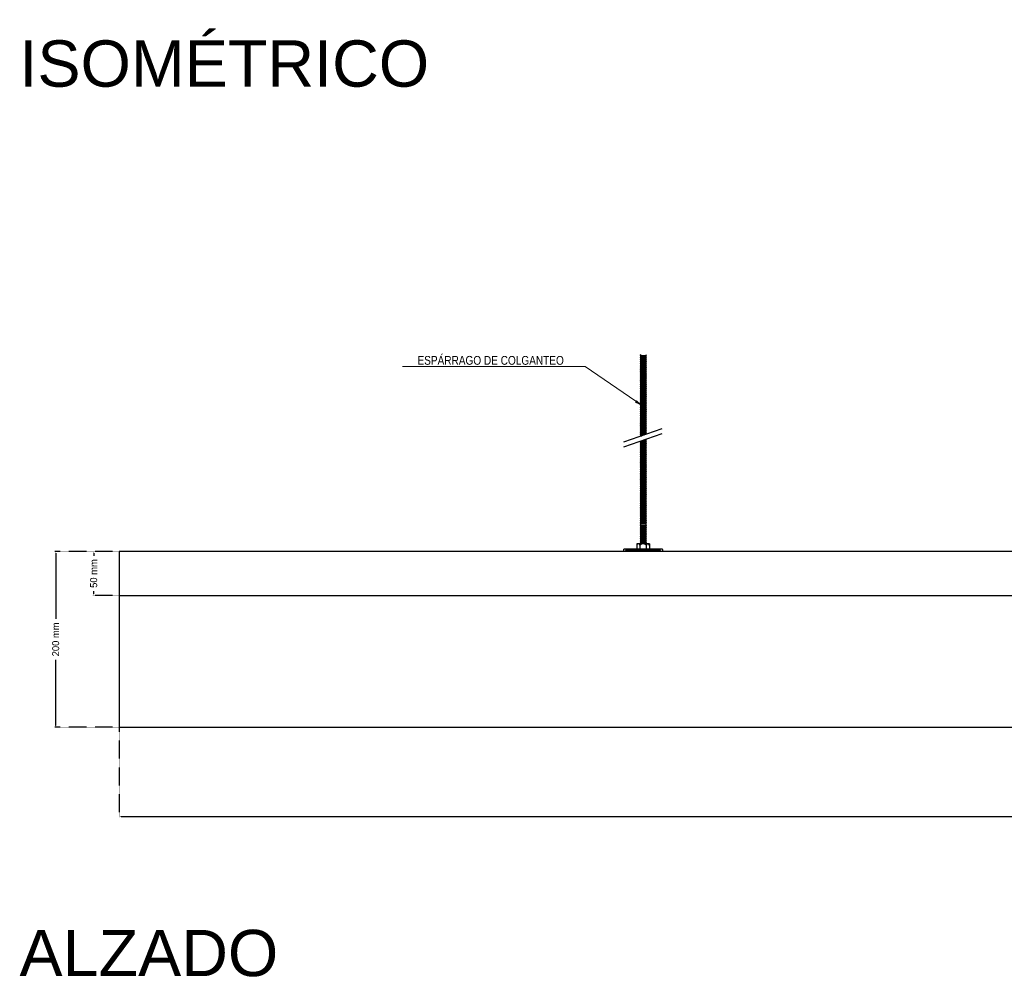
# Model space of a CAD drawing. Header units: millimetres. Extents: x 2538 to 24562, y 4449 to 23795.
# Tile 187 of 256: x 21603 to 22724, y 9171 to 10255. Entities that reach past the tile are written whole.
import ezdxf
from ezdxf import colors
from ezdxf.entities.mleader import LeaderData, LeaderLine
from ezdxf.math import Vec2, Vec3

# ---------------------------------------------------------------- set-up
doc = ezdxf.new("R2010")
doc.units = ezdxf.units.MM
doc.header["$PDMODE"] = 3
doc.linetypes.add('HIDDEN', pattern=[0.375, 0.25, -0.125])
doc.layers.add('_HD_tornillo', color=30, linetype='Continuous')
doc.layers.add('HD021_Text', color=2, linetype='Continuous', lineweight=9)
doc.layers.add('Make2D$Visible$Curves', color=7, linetype='Continuous', true_color=0x000000)
doc.layers.add('MEDIDAS', color=1, linetype='Continuous', true_color=0xff0000)
doc.styles.add('Arial Narrow', font='ARIALN.TTF')
doc.styles.add('Default', font='arial.ttf')
doc.dimstyles.new('HD_DIM', dxfattribs={"dimtxt": 8, "dimasz": 2, "dimexe": 1, "dimexo": 0, "dimgap": 2, "dimtad": 0, "dimdec": 0, "dimzin": 0, "dimdsep": 46, "dimtxsty": 'Standard', "dimcen": 0, "dimclrd": 256, "dimclre": 251, "dimclrt": 7, "dimadec": 0, "dimazin": 0, "dimtp": 0.05, "dimtm": 0.05, "dimtfac": 0.6, "dimtdec": 0, "dimtofl": 0, "dimtmove": 0, "dimatfit": 3, "dimfxl": 1, "dimtolj": 2, "dimtzin": 0, "dimarcsym": 0})

# ---------------------------------------------------------------- blocks, each defined once
blk = doc.blocks.new('*D82')
at = {"layer": 'Defpoints', "color": 0, "transparency": 16777216}
for p in [(21716, 9649), (21643.6, 9449), (21716, 9449)]:
    blk.add_point(p, dxfattribs=at)
at = {"layer": 'MEDIDAS', "color": 251, "linetype": 'HIDDEN', "lineweight": -2, "transparency": 16777216}
for p, q in [((21716, 9649), (21642.6, 9649)), ((21716, 9449), (21642.6, 9449))]:
    blk.add_line(p, q, dxfattribs=at)
at = {"layer": 'MEDIDAS', "lineweight": -2, "transparency": 16777216}
for p, q in [((21643.6, 9647), (21643.6, 9572.4)), ((21643.6, 9451), (21643.6, 9525.7))]:
    blk.add_line(p, q, dxfattribs=at)
at = {"layer": 'MEDIDAS', "transparency": 16777216}
for points in [[(21643.3, 9647), (21643.9, 9647), (21643.6, 9649)], [(21643.3, 9451), (21643.9, 9451), (21643.6, 9449)]]:
    blk.add_solid(points, dxfattribs=at)
at = {"layer": 'MEDIDAS', "color": 7, "transparency": 16777216, "insert": (21643.6, 9549), "char_height": 8, "attachment_point": 5, "rotation": 90}
blk.add_mtext('\\A2;200 mm', dxfattribs=at)
blk = doc.blocks.new('*D83')
at = {"layer": 'Defpoints', "color": 0, "transparency": 16777216}
for p in [(21716, 9649), (21686.9, 9599), (21716, 9599)]:
    blk.add_point(p, dxfattribs=at)
at = {"layer": 'MEDIDAS', "color": 251, "linetype": 'HIDDEN', "lineweight": -2, "transparency": 16777216}
for p, q in [((21716, 9649), (21685.9, 9649)), ((21716, 9599), (21685.9, 9599))]:
    blk.add_line(p, q, dxfattribs=at)
at = {"layer": 'MEDIDAS', "lineweight": -2, "transparency": 16777216}
for p, q in [((21686.9, 9647), (21686.9, 9644)), ((21686.9, 9601), (21686.9, 9604))]:
    blk.add_line(p, q, dxfattribs=at)
at = {"layer": 'MEDIDAS', "transparency": 16777216}
for points in [[(21686.5, 9647), (21687.2, 9647), (21686.9, 9649)], [(21686.5, 9601), (21687.2, 9601), (21686.9, 9599)]]:
    blk.add_solid(points, dxfattribs=at)
at = {"layer": 'MEDIDAS', "color": 7, "transparency": 16777216, "insert": (21686.9, 9624), "char_height": 8, "attachment_point": 5, "rotation": 90}
blk.add_mtext('\\A2;50 mm', dxfattribs=at)
blk = doc.blocks.new('*D84')
at = {"layer": 'Defpoints', "color": 0, "transparency": 16777216}
for p in [(21716, 9449), (24116, 9449), (24116, 9347.4)]:
    blk.add_point(p, dxfattribs=at)
at = {"layer": 'MEDIDAS', "color": 251, "linetype": 'HIDDEN', "lineweight": -2, "transparency": 16777216}
for p, q in [((21716, 9449), (21716, 9346.4)), ((24116, 9449), (24116, 9346.4))]:
    blk.add_line(p, q, dxfattribs=at)
at = {"layer": 'MEDIDAS', "lineweight": -2, "transparency": 16777216}
for p, q in [((21718, 9347.4), (22888.7, 9347.4)), ((24114, 9347.4), (22943.3, 9347.4))]:
    blk.add_line(p, q, dxfattribs=at)
at = {"layer": 'MEDIDAS', "transparency": 16777216}
for points in [[(21718, 9347.8), (21718, 9347.1), (21716, 9347.4)], [(24114, 9347.8), (24114, 9347.1), (24116, 9347.4)]]:
    blk.add_solid(points, dxfattribs=at)
at = {"layer": 'MEDIDAS', "color": 7, "transparency": 16777216, "insert": (22916, 9347.4), "char_height": 8, "attachment_point": 5}
blk.add_mtext('\\A2;2400 mm', dxfattribs=at)

msp = doc.modelspace()

# ---------------------------------------------------------------- linework, layer by layer
at = {"layer": '_HD_tornillo'}
for p, q in [((22309.9, 9873.3), (22309.3, 9872.5)), ((22309.3, 9872.5), (22316.4, 9872.6)), ((22309.3, 9872.5), (22309.9, 9871.8)), ((22309.9, 9871.8), (22315.9, 9872)), ((22309.9, 9871.8), (22309.9, 9870.9)), ((22315.9, 9873.5), (22316.4, 9872.6)), ((22315.9, 9872), (22316.4, 9872.6)), ((22315.9, 9872), (22315.9, 9871.1)), ((22309.9, 9870.9), (22309.3, 9870.1)), ((22309.3, 9870.1), (22316.4, 9870.3)), ((22309.3, 9870.1), (22309.9, 9869.4)), ((22309.9, 9868.6), (22309.3, 9867.8)), ((22309.3, 9867.8), (22316.4, 9868)), ((22309.3, 9867.8), (22309.9, 9867.1)), ((22309.9, 9866.3), (22309.3, 9865.4)), ((22309.3, 9865.4), (22316.4, 9865.6)), ((22309.3, 9865.4), (22309.9, 9864.8)), ((22309.9, 9863.9), (22309.3, 9863.1)), ((22309.3, 9863.1), (22316.4, 9863.3)), ((22309.3, 9863.1), (22309.9, 9862.4)), ((22309.9, 9861.5), (22309.3, 9860.7)), ((22309.3, 9860.7), (22316.4, 9860.8)), ((22309.3, 9860.7), (22309.9, 9860)), ((22309.9, 9870.9), (22315.9, 9871.1)), ((22309.9, 9869.4), (22315.9, 9869.6)), ((22309.9, 9869.4), (22309.9, 9868.6)), ((22309.9, 9868.6), (22315.9, 9868.9)), ((22309.9, 9867.1), (22315.9, 9867.4)), ((22309.9, 9867.1), (22309.9, 9866.3)), ((22309.9, 9866.3), (22315.9, 9866.5)), ((22309.9, 9864.8), (22315.9, 9865)), ((22309.9, 9864.8), (22309.9, 9863.9)), ((22309.9, 9863.9), (22315.9, 9864.1)), ((22309.9, 9862.4), (22315.9, 9862.6)), ((22309.9, 9862.4), (22309.9, 9861.5)), ((22309.9, 9861.5), (22315.9, 9861.7)), ((22309.9, 9860), (22315.9, 9860.2)), ((22315.9, 9871.1), (22316.4, 9870.3)), ((22315.9, 9869.6), (22316.4, 9870.3)), ((22315.9, 9869.6), (22315.9, 9868.9)), ((22315.9, 9868.9), (22316.4, 9868)), ((22315.9, 9867.4), (22316.4, 9868)), ((22315.9, 9867.4), (22315.9, 9866.5)), ((22315.9, 9866.5), (22316.4, 9865.6)), ((22315.9, 9865), (22316.4, 9865.6)), ((22315.9, 9865), (22315.9, 9864.1)), ((22315.9, 9864.1), (22316.4, 9863.3)), ((22315.9, 9862.6), (22316.4, 9863.3)), ((22315.9, 9862.6), (22315.9, 9861.7)), ((22315.9, 9861.7), (22316.4, 9860.8)), ((22315.9, 9860.2), (22316.4, 9860.8)), ((22315.9, 9860.2), (22315.9, 9859.3)), ((22309.9, 9859.1), (22309.3, 9858.3)), ((22309.3, 9858.3), (22316.4, 9858.4)), ((22309.3, 9858.3), (22309.9, 9857.6)), ((22309.9, 9856.7), (22309.3, 9855.8)), ((22309.3, 9855.8), (22316.4, 9856)), ((22309.3, 9855.8), (22309.9, 9855.2)), ((22309.9, 9854.3), (22309.3, 9853.4)), ((22309.3, 9853.4), (22316.4, 9853.6)), ((22309.3, 9853.4), (22309.9, 9852.8)), ((22309.9, 9851.9), (22309.3, 9851.1)), ((22309.3, 9851.1), (22316.4, 9851.2)), ((22309.3, 9851.1), (22309.9, 9850.4)), ((22309.9, 9849.6), (22309.3, 9848.8)), ((22309.3, 9848.8), (22316.4, 9848.9)), ((22309.9, 9860), (22309.9, 9859.1)), ((22309.9, 9859.1), (22315.9, 9859.3)), ((22309.9, 9857.6), (22315.9, 9857.8)), ((22309.9, 9857.6), (22309.9, 9856.7)), ((22309.9, 9856.7), (22315.9, 9856.9)), ((22309.9, 9855.2), (22315.9, 9855.4)), ((22309.9, 9855.2), (22309.9, 9854.3)), ((22309.9, 9854.3), (22315.9, 9854.5)), ((22309.9, 9852.8), (22315.9, 9853)), ((22309.9, 9852.8), (22309.9, 9851.9)), ((22309.9, 9851.9), (22315.9, 9852.1)), ((22309.9, 9850.4), (22315.9, 9850.6)), ((22309.9, 9850.4), (22309.9, 9849.6)), ((22309.9, 9849.6), (22315.9, 9849.8)), ((22315.9, 9859.3), (22316.4, 9858.4)), ((22315.9, 9857.8), (22316.4, 9858.4)), ((22315.9, 9857.8), (22315.9, 9856.9)), ((22315.9, 9856.9), (22316.4, 9856)), ((22315.9, 9855.4), (22316.4, 9856)), ((22315.9, 9855.4), (22315.9, 9854.5)), ((22315.9, 9854.5), (22316.4, 9853.6)), ((22315.9, 9853), (22316.4, 9853.6)), ((22315.9, 9853), (22315.9, 9852.1)), ((22315.9, 9852.1), (22316.4, 9851.2)), ((22315.9, 9850.6), (22316.4, 9851.2)), ((22315.9, 9850.6), (22315.9, 9849.8)), ((22315.9, 9849.8), (22316.4, 9848.9)), ((22315.9, 9848.3), (22316.4, 9848.9)), ((22309.3, 9848.8), (22309.9, 9848.1)), ((22309.9, 9847.2), (22309.3, 9846.4)), ((22309.3, 9846.4), (22316.4, 9846.6)), ((22309.3, 9846.4), (22309.9, 9845.7)), ((22309.9, 9844.9), (22309.3, 9844)), ((22309.3, 9844), (22316.4, 9844.2)), ((22309.3, 9844), (22309.9, 9843.4)), ((22309.9, 9842.6), (22309.3, 9841.8)), ((22309.3, 9841.8), (22316.4, 9841.9)), ((22309.3, 9841.8), (22309.9, 9841.1)), ((22309.9, 9840.1), (22309.3, 9839.2)), ((22309.3, 9839.2), (22316.4, 9839.4)), ((22309.3, 9839.2), (22309.9, 9838.6)), ((22309.9, 9837.8), (22309.3, 9837)), ((22309.9, 9848.1), (22315.9, 9848.3)), ((22309.9, 9848.1), (22309.9, 9847.2)), ((22309.9, 9847.2), (22315.9, 9847.5)), ((22309.9, 9845.7), (22315.9, 9846)), ((22309.9, 9845.7), (22309.9, 9844.9)), ((22309.9, 9844.9), (22315.9, 9845.1)), ((22309.9, 9843.4), (22315.9, 9843.6)), ((22309.9, 9843.4), (22309.9, 9842.6)), ((22309.9, 9842.6), (22315.9, 9842.8)), ((22309.9, 9841.1), (22315.9, 9841.3)), ((22309.9, 9841.1), (22309.9, 9840.1)), ((22309.9, 9840.1), (22315.9, 9840.3)), ((22309.9, 9838.6), (22315.9, 9838.8)), ((22309.9, 9838.6), (22309.9, 9837.8)), ((22309.9, 9837.8), (22315.9, 9838)), ((22315.9, 9848.3), (22315.9, 9847.5)), ((22315.9, 9847.5), (22316.4, 9846.6)), ((22315.9, 9846), (22316.4, 9846.6)), ((22315.9, 9846), (22315.9, 9845.1)), ((22315.9, 9845.1), (22316.4, 9844.2)), ((22315.9, 9843.6), (22316.4, 9844.2)), ((22315.9, 9843.6), (22315.9, 9842.8)), ((22315.9, 9842.8), (22316.4, 9841.9)), ((22315.9, 9841.3), (22316.4, 9841.9)), ((22315.9, 9841.3), (22315.9, 9840.3)), ((22315.9, 9840.3), (22316.4, 9839.4)), ((22315.9, 9838.8), (22316.4, 9839.4)), ((22315.9, 9838.8), (22315.9, 9838)), ((22315.9, 9838), (22316.4, 9837.1)), ((22309.3, 9837), (22316.4, 9837.1)), ((22309.3, 9837), (22309.9, 9836.3)), ((22309.9, 9835.4), (22309.3, 9834.6)), ((22309.3, 9834.6), (22316.4, 9834.8)), ((22309.3, 9834.6), (22309.9, 9833.9)), ((22309.9, 9833), (22309.3, 9832.2)), ((22309.3, 9832.2), (22316.4, 9832.4)), ((22309.3, 9832.2), (22309.9, 9831.6)), ((22309.9, 9830.6), (22309.3, 9829.8)), ((22309.3, 9829.8), (22316.4, 9830)), ((22309.3, 9829.8), (22309.9, 9829.1)), ((22309.9, 9828.3), (22309.3, 9827.4)), ((22309.3, 9827.4), (22316.4, 9827.6)), ((22309.3, 9827.4), (22309.9, 9826.8)), ((22309.9, 9836.3), (22315.9, 9836.5)), ((22309.9, 9836.3), (22309.9, 9835.4)), ((22309.9, 9835.4), (22315.9, 9835.6)), ((22309.9, 9833.9), (22315.9, 9834.2)), ((22309.9, 9833.9), (22309.9, 9833)), ((22309.9, 9833), (22315.9, 9833.3)), ((22309.9, 9831.6), (22315.9, 9831.8)), ((22309.9, 9831.6), (22309.9, 9830.6)), ((22309.9, 9830.6), (22315.9, 9830.9)), ((22309.9, 9829.1), (22315.9, 9829.4)), ((22309.9, 9829.1), (22309.9, 9828.3)), ((22309.9, 9828.3), (22315.9, 9828.5)), ((22309.9, 9826.8), (22315.9, 9827)), ((22309.9, 9826.8), (22309.9, 9826)), ((22315.9, 9836.5), (22316.4, 9837.1)), ((22315.9, 9836.5), (22315.9, 9835.6)), ((22315.9, 9835.7), (22316.4, 9834.8)), ((22315.9, 9834.2), (22316.4, 9834.8)), ((22315.9, 9834.2), (22315.9, 9833.3)), ((22315.9, 9833.3), (22316.4, 9832.4)), ((22315.9, 9831.8), (22316.4, 9832.4)), ((22315.9, 9831.8), (22315.9, 9830.9)), ((22315.9, 9830.9), (22316.4, 9830)), ((22315.9, 9829.4), (22316.4, 9830)), ((22315.9, 9829.4), (22315.9, 9828.5)), ((22315.9, 9828.5), (22316.4, 9827.6)), ((22315.9, 9827), (22316.4, 9827.6)), ((22315.9, 9827), (22315.9, 9826.2)), ((22309.9, 9826), (22309.3, 9825.2)), ((22309.3, 9825.2), (22316.4, 9825.3)), ((22309.3, 9825.2), (22309.9, 9824.5)), ((22309.9, 9823.6), (22309.3, 9822.8)), ((22309.3, 9822.8), (22316.4, 9823)), ((22309.3, 9822.8), (22309.9, 9822.1)), ((22309.9, 9821.2), (22309.3, 9820.4)), ((22309.3, 9820.4), (22316.4, 9820.6)), ((22309.3, 9820.4), (22309.9, 9819.7)), ((22309.9, 9818.8), (22309.3, 9818)), ((22309.3, 9818), (22316.4, 9818.2)), ((22309.3, 9818), (22309.9, 9817.3)), ((22309.9, 9816.4), (22309.3, 9815.6)), ((22309.3, 9815.6), (22316.4, 9815.8)), ((22309.3, 9815.6), (22309.9, 9814.9)), ((22309.9, 9826), (22315.9, 9826.2)), ((22309.9, 9824.5), (22315.9, 9824.7)), ((22309.9, 9824.5), (22309.9, 9823.6)), ((22309.9, 9823.6), (22315.9, 9823.8)), ((22309.9, 9822.1), (22315.9, 9822.3)), ((22309.9, 9822.1), (22309.9, 9821.2)), ((22309.9, 9821.2), (22315.9, 9821.5)), ((22309.9, 9819.7), (22315.9, 9820)), ((22309.9, 9819.7), (22309.9, 9818.8)), ((22309.9, 9818.8), (22315.9, 9819.1)), ((22309.9, 9817.3), (22315.9, 9817.6)), ((22309.9, 9817.3), (22309.9, 9816.4)), ((22309.9, 9816.4), (22315.9, 9816.7)), ((22315.9, 9826.2), (22316.4, 9825.3)), ((22315.9, 9824.7), (22316.4, 9825.3)), ((22315.9, 9824.7), (22315.9, 9823.8)), ((22315.9, 9823.8), (22316.4, 9823)), ((22315.9, 9822.3), (22316.4, 9823)), ((22315.9, 9822.3), (22315.9, 9821.5)), ((22315.9, 9821.5), (22316.4, 9820.6)), ((22315.9, 9820), (22316.4, 9820.6)), ((22315.9, 9820), (22315.9, 9819.1)), ((22315.9, 9819.1), (22316.4, 9818.2)), ((22315.9, 9817.6), (22316.4, 9818.2)), ((22315.9, 9817.6), (22315.9, 9816.7)), ((22315.9, 9816.7), (22316.4, 9815.8)), ((22315.9, 9815.2), (22316.4, 9815.8)), ((22309.9, 9814), (22309.3, 9813.2)), ((22309.3, 9813.2), (22316.4, 9813.4)), ((22309.3, 9813.2), (22309.9, 9812.5)), ((22309.9, 9811.6), (22309.3, 9810.8)), ((22309.3, 9810.8), (22316.4, 9811)), ((22309.3, 9810.8), (22309.9, 9810.1)), ((22309.9, 9809.2), (22309.3, 9808.4)), ((22309.3, 9808.4), (22316.4, 9808.6)), ((22309.3, 9808.4), (22309.9, 9807.7)), ((22309.9, 9806.9), (22309.3, 9806.1)), ((22309.3, 9806.1), (22316.4, 9806.3)), ((22309.3, 9806.1), (22309.9, 9805.4)), ((22309.9, 9804.6), (22309.3, 9803.8)), ((22309.9, 9814.9), (22315.9, 9815.2)), ((22309.9, 9814.9), (22309.9, 9814)), ((22309.9, 9814), (22315.9, 9814.2)), ((22309.9, 9812.5), (22315.9, 9812.7)), ((22309.9, 9812.5), (22309.9, 9811.6)), ((22309.9, 9811.6), (22315.9, 9811.8)), ((22309.9, 9810.1), (22315.9, 9810.3)), ((22309.9, 9810.1), (22309.9, 9809.2)), ((22309.9, 9809.2), (22315.9, 9809.4)), ((22309.9, 9807.7), (22315.9, 9808)), ((22309.9, 9807.7), (22309.9, 9806.9)), ((22309.9, 9806.9), (22315.9, 9807.2)), ((22309.9, 9805.4), (22315.9, 9805.7)), ((22309.9, 9805.4), (22309.9, 9804.6)), ((22309.9, 9804.6), (22315.9, 9804.8)), ((22315.9, 9815.2), (22315.9, 9814.2)), ((22315.9, 9814.2), (22316.4, 9813.4)), ((22315.9, 9812.7), (22316.4, 9813.4)), ((22315.9, 9812.7), (22315.9, 9811.8)), ((22315.9, 9811.8), (22316.4, 9811)), ((22315.9, 9810.3), (22316.4, 9811)), ((22315.9, 9810.3), (22315.9, 9809.4)), ((22315.9, 9809.5), (22316.4, 9808.6)), ((22315.9, 9808), (22316.4, 9808.6)), ((22315.9, 9808), (22315.9, 9807.2)), ((22315.9, 9807.2), (22316.4, 9806.3)), ((22315.9, 9805.7), (22316.4, 9806.3)), ((22315.9, 9805.7), (22315.9, 9804.8)), ((22315.9, 9804.8), (22316.4, 9803.9)), ((22309.3, 9803.8), (22316.4, 9803.9)), ((22309.3, 9803.8), (22309.9, 9803.1)), ((22309.9, 9802.2), (22309.3, 9801.4)), ((22309.3, 9801.4), (22316.4, 9801.6)), ((22309.3, 9801.4), (22309.9, 9800.7)), ((22309.9, 9799.9), (22309.3, 9799.1)), ((22309.3, 9799.1), (22316.4, 9799.3)), ((22309.3, 9799.1), (22309.9, 9798.4)), ((22309.9, 9797.4), (22309.3, 9796.6)), ((22309.3, 9796.6), (22316.4, 9796.8)), ((22309.3, 9796.6), (22309.9, 9795.9)), ((22309.9, 9795.1), (22309.3, 9794.3)), ((22309.3, 9794.3), (22316.4, 9794.5)), ((22309.3, 9794.3), (22309.9, 9793.6)), ((22309.9, 9792.8), (22309.3, 9791.9)), ((22309.9, 9803.1), (22315.9, 9803.3)), ((22309.9, 9803.1), (22309.9, 9802.2)), ((22309.9, 9802.2), (22315.9, 9802.4)), ((22309.9, 9800.7), (22315.9, 9800.9)), ((22309.9, 9800.7), (22309.9, 9799.9)), ((22309.9, 9799.9), (22315.9, 9800.2)), ((22309.9, 9798.4), (22315.9, 9798.7)), ((22309.9, 9798.4), (22309.9, 9797.4)), ((22309.9, 9797.4), (22315.9, 9797.6)), ((22309.9, 9795.9), (22315.9, 9796.1)), ((22309.9, 9795.9), (22309.9, 9795.1)), ((22309.9, 9795.1), (22315.9, 9795.4)), ((22309.9, 9793.6), (22315.9, 9793.9)), ((22309.9, 9793.6), (22309.9, 9792.8)), ((22309.9, 9792.8), (22315.9, 9793)), ((22315.9, 9803.3), (22316.4, 9803.9)), ((22315.9, 9803.3), (22315.9, 9802.4)), ((22315.9, 9802.4), (22316.4, 9801.6)), ((22315.9, 9800.9), (22316.4, 9801.6)), ((22315.9, 9800.9), (22315.9, 9800.2)), ((22315.9, 9800.2), (22316.4, 9799.3)), ((22315.9, 9798.7), (22316.4, 9799.3)), ((22315.9, 9798.7), (22315.9, 9797.6)), ((22315.9, 9797.6), (22316.4, 9796.8)), ((22315.9, 9796.1), (22316.4, 9796.8)), ((22315.9, 9796.1), (22315.9, 9795.4)), ((22315.9, 9795.4), (22316.4, 9794.5)), ((22315.9, 9793.9), (22316.4, 9794.5)), ((22315.9, 9793.9), (22315.9, 9793)), ((22315.9, 9793), (22316.4, 9792.1)), ((22290.9, 9774), (22334.4, 9789)), ((22290.9, 9768.3), (22334.4, 9783.3)), ((22309.3, 9791.9), (22316.4, 9792.1)), ((22309.3, 9791.9), (22309.9, 9791.3)), ((22309.9, 9790.4), (22309.3, 9789.6)), ((22309.3, 9789.6), (22316.4, 9789.7)), ((22309.3, 9789.6), (22309.9, 9788.9)), ((22309.9, 9788), (22309.3, 9787.2)), ((22309.3, 9787.2), (22316.4, 9787.3)), ((22309.3, 9787.2), (22309.9, 9786.5)), ((22309.9, 9785.6), (22309.3, 9784.8)), ((22309.3, 9784.8), (22316.4, 9785)), ((22309.3, 9784.8), (22309.9, 9784.1)), ((22309.9, 9783.3), (22309.3, 9782.5)), ((22309.3, 9782.5), (22316, 9782.7)), ((22309.3, 9782.5), (22309.9, 9781.8)), ((22309.9, 9791.3), (22315.9, 9791.5)), ((22309.9, 9791.3), (22309.9, 9790.4)), ((22309.9, 9790.4), (22315.9, 9790.6)), ((22309.9, 9788.9), (22315.9, 9789.1)), ((22309.9, 9788.9), (22309.9, 9788)), ((22309.9, 9788), (22315.9, 9788.2)), ((22309.9, 9786.5), (22315.9, 9786.7)), ((22309.9, 9786.5), (22309.9, 9785.6)), ((22309.9, 9785.6), (22315.9, 9785.8)), ((22309.9, 9784.1), (22315.9, 9784.3)), ((22309.9, 9784.1), (22309.9, 9783.3)), ((22309.9, 9783.3), (22315.9, 9783.6)), ((22309.9, 9781.8), (22314, 9782)), ((22309.9, 9781.8), (22309.9, 9781)), ((22315.9, 9791.5), (22316.4, 9792.1)), ((22315.9, 9791.5), (22315.9, 9790.6)), ((22315.9, 9790.6), (22316.4, 9789.7)), ((22315.9, 9789.1), (22316.4, 9789.7)), ((22315.9, 9789.1), (22315.9, 9788.2)), ((22315.9, 9788.2), (22316.4, 9787.3)), ((22315.9, 9786.7), (22316.4, 9787.3)), ((22315.9, 9786.7), (22315.9, 9785.8)), ((22315.9, 9785.8), (22316.4, 9785)), ((22315.9, 9784.3), (22316.4, 9785)), ((22315.9, 9784.3), (22315.9, 9783.6)), ((22315.9, 9783.6), (22316.4, 9782.8)), ((22309.9, 9774.9), (22309.3, 9774.1)), ((22309.3, 9774.1), (22316.4, 9774.2)), ((22309.3, 9774.1), (22309.9, 9773.4)), ((22309.9, 9772.4), (22309.3, 9771.6)), ((22309.3, 9771.6), (22316.4, 9771.8)), ((22309.3, 9771.6), (22309.9, 9771)), ((22309.9, 9781), (22309.6, 9780.5)), ((22309.9, 9781), (22311.2, 9781)), ((22309.9, 9774.9), (22315.9, 9775.1)), ((22309.9, 9773.4), (22315.9, 9773.6)), ((22309.9, 9773.4), (22309.9, 9772.4)), ((22309.9, 9772.4), (22315.9, 9772.7)), ((22309.9, 9771), (22315.9, 9771.2)), ((22309.9, 9771), (22309.9, 9770)), ((22313, 9776), (22315.9, 9776)), ((22314.9, 9776.6), (22316.4, 9776.7)), ((22315.9, 9776), (22316.4, 9776.7)), ((22315.9, 9776), (22315.9, 9775.1)), ((22315.9, 9775.1), (22316.4, 9774.2)), ((22315.9, 9773.6), (22316.4, 9774.2)), ((22315.9, 9773.6), (22315.9, 9772.7)), ((22315.9, 9772.7), (22316.4, 9771.8)), ((22315.9, 9771.2), (22316.4, 9771.8)), ((22315.9, 9771.2), (22315.9, 9770.2)), ((22316.2, 9777.1), (22316.4, 9776.7)), ((22309.9, 9770), (22309.3, 9769.2)), ((22309.3, 9769.2), (22316.4, 9769.4)), ((22309.3, 9769.2), (22309.9, 9768.5)), ((22309.9, 9767.6), (22309.3, 9766.8)), ((22309.3, 9766.8), (22316.4, 9767)), ((22309.3, 9766.8), (22309.9, 9766.1)), ((22309.9, 9765.2), (22309.3, 9764.4)), ((22309.3, 9764.4), (22316.4, 9764.5)), ((22309.3, 9764.4), (22309.9, 9763.7)), ((22309.9, 9762.8), (22309.3, 9761.9)), ((22309.3, 9761.9), (22316.4, 9762.1)), ((22309.3, 9761.9), (22309.9, 9761.3)), ((22309.9, 9760.3), (22309.3, 9759.5)), ((22309.3, 9759.5), (22316.4, 9759.7)), ((22309.3, 9759.5), (22309.9, 9758.8)), ((22309.9, 9770), (22315.9, 9770.2)), ((22309.9, 9768.5), (22315.9, 9768.8)), ((22309.9, 9768.5), (22309.9, 9767.6)), ((22309.9, 9767.6), (22315.9, 9767.8)), ((22309.9, 9766.1), (22315.9, 9766.3)), ((22309.9, 9766.1), (22309.9, 9765.2)), ((22309.9, 9765.2), (22315.9, 9765.4)), ((22309.9, 9763.7), (22315.9, 9763.9)), ((22309.9, 9763.7), (22309.9, 9762.8)), ((22309.9, 9762.8), (22315.9, 9763)), ((22309.9, 9761.3), (22315.9, 9761.5)), ((22309.9, 9761.3), (22309.9, 9760.3)), ((22309.9, 9760.3), (22315.9, 9760.6)), ((22315.9, 9770.3), (22316.4, 9769.4)), ((22315.9, 9768.8), (22316.4, 9769.4)), ((22315.9, 9768.8), (22315.9, 9767.8)), ((22315.9, 9767.8), (22316.4, 9767)), ((22315.9, 9766.3), (22316.4, 9767)), ((22315.9, 9766.3), (22315.9, 9765.4)), ((22315.9, 9765.4), (22316.4, 9764.5)), ((22315.9, 9763.9), (22316.4, 9764.5)), ((22315.9, 9763.9), (22315.9, 9763)), ((22315.9, 9763), (22316.4, 9762.1)), ((22315.9, 9761.5), (22316.4, 9762.1)), ((22315.9, 9761.5), (22315.9, 9760.6)), ((22315.9, 9760.6), (22316.4, 9759.7)), ((22315.9, 9759.1), (22316.4, 9759.7)), ((22309.9, 9757.9), (22309.3, 9757.1)), ((22309.3, 9757.1), (22316.4, 9757.3)), ((22309.3, 9757.1), (22309.9, 9756.4)), ((22309.9, 9755.5), (22309.3, 9754.7)), ((22309.3, 9754.7), (22316.4, 9754.9)), ((22309.3, 9754.7), (22309.9, 9754)), ((22309.9, 9753.1), (22309.3, 9752.3)), ((22309.3, 9752.3), (22316.4, 9752.4)), ((22309.3, 9752.3), (22309.9, 9751.6)), ((22309.9, 9750.7), (22309.3, 9749.8)), ((22309.3, 9749.8), (22316.4, 9750)), ((22309.3, 9749.8), (22309.9, 9749.2)), ((22309.9, 9748.3), (22309.3, 9747.4)), ((22309.9, 9758.8), (22315.9, 9759.1)), ((22309.9, 9758.8), (22309.9, 9757.9)), ((22309.9, 9757.9), (22315.9, 9758.1)), ((22309.9, 9756.4), (22315.9, 9756.6)), ((22309.9, 9756.4), (22309.9, 9755.5)), ((22309.9, 9755.5), (22315.9, 9755.7)), ((22309.9, 9754), (22315.9, 9754.2)), ((22309.9, 9754), (22309.9, 9753.1)), ((22309.9, 9753.1), (22315.9, 9753.3)), ((22309.9, 9751.6), (22315.9, 9751.8)), ((22309.9, 9751.6), (22309.9, 9750.7)), ((22309.9, 9750.7), (22315.9, 9750.9)), ((22309.9, 9749.2), (22315.9, 9749.4)), ((22309.9, 9749.2), (22309.9, 9748.3)), ((22309.9, 9748.3), (22315.9, 9748.5)), ((22315.9, 9759.1), (22315.9, 9758.1)), ((22315.9, 9758.1), (22316.4, 9757.3)), ((22315.9, 9756.6), (22316.4, 9757.3)), ((22315.9, 9756.6), (22315.9, 9755.7)), ((22315.9, 9755.7), (22316.4, 9754.9)), ((22315.9, 9754.2), (22316.4, 9754.9)), ((22315.9, 9754.2), (22315.9, 9753.3)), ((22315.9, 9753.3), (22316.4, 9752.4)), ((22315.9, 9751.8), (22316.4, 9752.4)), ((22315.9, 9751.8), (22315.9, 9750.9)), ((22315.9, 9750.9), (22316.4, 9750)), ((22315.9, 9749.4), (22316.4, 9750)), ((22315.9, 9749.4), (22315.9, 9748.5)), ((22315.9, 9748.5), (22316.4, 9747.6)), ((22309.3, 9747.4), (22316.4, 9747.6)), ((22309.3, 9747.4), (22309.9, 9746.8)), ((22309.9, 9745.8), (22309.3, 9745)), ((22309.3, 9745), (22316.4, 9745.2)), ((22309.3, 9745), (22309.9, 9744.3)), ((22309.9, 9743.4), (22309.3, 9742.6)), ((22309.3, 9742.6), (22316.4, 9742.8)), ((22309.3, 9742.6), (22309.9, 9741.9)), ((22309.9, 9741), (22309.3, 9740.2)), ((22309.3, 9740.2), (22316.4, 9740.3)), ((22309.3, 9740.2), (22309.9, 9739.5)), ((22309.9, 9738.6), (22309.3, 9737.7)), ((22309.3, 9737.7), (22316.4, 9737.9)), ((22309.3, 9737.7), (22309.9, 9737.1)), ((22309.9, 9746.8), (22315.9, 9747)), ((22309.9, 9746.8), (22309.9, 9745.8)), ((22309.9, 9745.8), (22315.9, 9746)), ((22309.9, 9744.3), (22315.9, 9744.6)), ((22309.9, 9744.3), (22309.9, 9743.4)), ((22309.9, 9743.4), (22315.9, 9743.6)), ((22309.9, 9741.9), (22315.9, 9742.1)), ((22309.9, 9741.9), (22309.9, 9741)), ((22309.9, 9741), (22315.9, 9741.2)), ((22309.9, 9739.5), (22315.9, 9739.7)), ((22309.9, 9739.5), (22309.9, 9738.6)), ((22309.9, 9738.6), (22315.9, 9738.8)), ((22309.9, 9737.1), (22315.9, 9737.3)), ((22309.9, 9737.1), (22309.9, 9736.1)), ((22315.9, 9747), (22316.4, 9747.6)), ((22315.9, 9747), (22315.9, 9746)), ((22315.9, 9746.1), (22316.4, 9745.2)), ((22315.9, 9744.6), (22316.4, 9745.2)), ((22315.9, 9744.6), (22315.9, 9743.6)), ((22315.9, 9743.6), (22316.4, 9742.8)), ((22315.9, 9742.1), (22316.4, 9742.8)), ((22315.9, 9742.1), (22315.9, 9741.2)), ((22315.9, 9741.2), (22316.4, 9740.3)), ((22315.9, 9739.7), (22316.4, 9740.3)), ((22315.9, 9739.7), (22315.9, 9738.8)), ((22315.9, 9738.8), (22316.4, 9737.9)), ((22315.9, 9737.3), (22316.4, 9737.9)), ((22315.9, 9737.3), (22315.9, 9736.4)), ((22309.9, 9736.1), (22309.3, 9735.3)), ((22309.3, 9735.3), (22316.4, 9735.5)), ((22309.3, 9735.3), (22309.9, 9734.6)), ((22309.9, 9733.7), (22309.3, 9732.9)), ((22309.3, 9732.9), (22316.4, 9733.1)), ((22309.3, 9732.9), (22309.9, 9732.2)), ((22309.9, 9731.3), (22309.3, 9730.5)), ((22309.3, 9730.5), (22316.4, 9730.7)), ((22309.3, 9730.5), (22309.9, 9729.8)), ((22309.9, 9728.9), (22309.3, 9728.1)), ((22309.3, 9728.1), (22316.4, 9728.2)), ((22309.3, 9728.1), (22309.9, 9727.4)), ((22309.9, 9726.5), (22309.3, 9725.6)), ((22309.3, 9725.6), (22316.4, 9725.8)), ((22309.3, 9725.6), (22309.9, 9725)), ((22309.9, 9736.1), (22315.9, 9736.4)), ((22309.9, 9734.6), (22315.9, 9734.9)), ((22309.9, 9734.6), (22309.9, 9733.7)), ((22309.9, 9733.7), (22315.9, 9733.9)), ((22309.9, 9732.2), (22315.9, 9732.5)), ((22309.9, 9732.2), (22309.9, 9731.3)), ((22309.9, 9731.3), (22315.9, 9731.5)), ((22309.9, 9729.8), (22315.9, 9730)), ((22309.9, 9729.8), (22309.9, 9728.9)), ((22309.9, 9728.9), (22315.9, 9729.1)), ((22309.9, 9727.4), (22315.9, 9727.6)), ((22309.9, 9727.4), (22309.9, 9726.5)), ((22309.9, 9726.5), (22315.9, 9726.7)), ((22315.9, 9736.4), (22316.4, 9735.5)), ((22315.9, 9734.9), (22316.4, 9735.5)), ((22315.9, 9734.9), (22315.9, 9733.9)), ((22315.9, 9734), (22316.4, 9733.1)), ((22315.9, 9732.5), (22316.4, 9733.1)), ((22315.9, 9732.5), (22315.9, 9731.5)), ((22315.9, 9731.5), (22316.4, 9730.7)), ((22315.9, 9730), (22316.4, 9730.7)), ((22315.9, 9730), (22315.9, 9729.1)), ((22315.9, 9729.1), (22316.4, 9728.2)), ((22315.9, 9727.6), (22316.4, 9728.2)), ((22315.9, 9727.6), (22315.9, 9726.7)), ((22315.9, 9726.7), (22316.4, 9725.8)), ((22315.9, 9725.2), (22316.4, 9725.8)), ((22309.9, 9724), (22309.3, 9723.2)), ((22309.3, 9723.2), (22316.4, 9723.4)), ((22309.3, 9723.2), (22309.9, 9722.5)), ((22309.9, 9721.6), (22309.3, 9720.8)), ((22309.3, 9720.8), (22316.4, 9721)), ((22309.3, 9720.8), (22309.9, 9720.1)), ((22309.9, 9719.2), (22309.3, 9718.4)), ((22309.3, 9718.4), (22316.4, 9718.6)), ((22309.3, 9718.4), (22309.9, 9717.7)), ((22309.9, 9716.8), (22309.3, 9716)), ((22309.3, 9716), (22316.4, 9716.1)), ((22309.3, 9716), (22309.9, 9715.3)), ((22309.9, 9714.4), (22309.3, 9713.5)), ((22309.9, 9725), (22315.9, 9725.2)), ((22309.9, 9725), (22309.9, 9724)), ((22309.9, 9724), (22315.9, 9724.3)), ((22309.9, 9722.5), (22315.9, 9722.8)), ((22309.9, 9722.5), (22309.9, 9721.6)), ((22309.9, 9721.6), (22315.9, 9721.8)), ((22309.9, 9720.1), (22315.9, 9720.3)), ((22309.9, 9720.1), (22309.9, 9719.2)), ((22309.9, 9719.2), (22315.9, 9719.4)), ((22309.9, 9717.7), (22315.9, 9717.9)), ((22309.9, 9717.7), (22309.9, 9716.8)), ((22309.9, 9716.8), (22315.9, 9717)), ((22309.9, 9715.3), (22315.9, 9715.5)), ((22309.9, 9715.3), (22309.9, 9714.4)), ((22309.9, 9714.4), (22315.9, 9714.6)), ((22315.9, 9725.2), (22315.9, 9724.3)), ((22315.9, 9724.3), (22316.4, 9723.4)), ((22315.9, 9722.8), (22316.4, 9723.4)), ((22315.9, 9722.8), (22315.9, 9721.8)), ((22315.9, 9721.9), (22316.4, 9721)), ((22315.9, 9720.3), (22316.4, 9721)), ((22315.9, 9720.3), (22315.9, 9719.4)), ((22315.9, 9719.4), (22316.4, 9718.6)), ((22315.9, 9717.9), (22316.4, 9718.6)), ((22315.9, 9717.9), (22315.9, 9717)), ((22315.9, 9717), (22316.4, 9716.1)), ((22315.9, 9715.5), (22316.4, 9716.1)), ((22315.9, 9715.5), (22315.9, 9714.6)), ((22315.9, 9714.6), (22316.4, 9713.7)), ((22309.3, 9713.5), (22316.4, 9713.7)), ((22309.3, 9713.5), (22309.9, 9712.9)), ((22309.9, 9711.9), (22309.3, 9711.1)), ((22309.3, 9711.1), (22316.4, 9711.3)), ((22309.3, 9711.1), (22309.9, 9710.4)), ((22309.9, 9709.5), (22309.3, 9708.7)), ((22309.3, 9708.7), (22316.4, 9708.9)), ((22309.3, 9708.7), (22309.9, 9708)), ((22309.9, 9707.1), (22309.3, 9706.3)), ((22309.3, 9706.3), (22316.4, 9706.5)), ((22309.3, 9706.3), (22309.9, 9705.6)), ((22309.9, 9704.7), (22309.3, 9703.8)), ((22309.3, 9703.8), (22316.4, 9704)), ((22309.3, 9703.8), (22309.9, 9703.2)), ((22309.9, 9712.9), (22315.9, 9713.1)), ((22309.9, 9712.9), (22309.9, 9711.9)), ((22309.9, 9711.9), (22315.9, 9712.2)), ((22309.9, 9710.4), (22315.9, 9710.7)), ((22309.9, 9710.4), (22309.9, 9709.5)), ((22309.9, 9709.5), (22315.9, 9709.7)), ((22309.9, 9708), (22315.9, 9708.2)), ((22309.9, 9708), (22309.9, 9707.1)), ((22309.9, 9707.1), (22315.9, 9707.3)), ((22309.9, 9705.6), (22315.9, 9705.8)), ((22309.9, 9705.6), (22309.9, 9704.7)), ((22309.9, 9704.7), (22315.9, 9704.9)), ((22309.9, 9703.2), (22315.9, 9703.4)), ((22309.9, 9703.2), (22309.9, 9702.3)), ((22315.9, 9713.1), (22316.4, 9713.7)), ((22315.9, 9713.1), (22315.9, 9712.2)), ((22315.9, 9712.2), (22316.4, 9711.3)), ((22315.9, 9710.7), (22316.4, 9711.3)), ((22315.9, 9710.7), (22315.9, 9709.7)), ((22315.9, 9709.7), (22316.4, 9708.9)), ((22315.9, 9708.2), (22316.4, 9708.9)), ((22315.9, 9708.2), (22315.9, 9707.3)), ((22315.9, 9707.3), (22316.4, 9706.5)), ((22315.9, 9705.8), (22316.4, 9706.5)), ((22315.9, 9705.8), (22315.9, 9704.9)), ((22315.9, 9704.9), (22316.4, 9704)), ((22315.9, 9703.4), (22316.4, 9704)), ((22315.9, 9703.4), (22315.9, 9702.5)), ((22309.9, 9702.3), (22309.3, 9701.4)), ((22309.3, 9701.4), (22316.4, 9701.6)), ((22309.3, 9701.4), (22309.9, 9700.8)), ((22309.9, 9699.8), (22309.3, 9699)), ((22309.3, 9699), (22316.4, 9699.2)), ((22309.3, 9699), (22309.9, 9698.3)), ((22309.9, 9697.4), (22309.3, 9696.6)), ((22309.3, 9696.6), (22316.4, 9696.8)), ((22309.3, 9696.6), (22309.9, 9695.9)), ((22309.9, 9695), (22309.3, 9694.2)), ((22309.3, 9694.2), (22316.4, 9694.3)), ((22309.3, 9694.2), (22309.9, 9693.5)), ((22309.9, 9692.6), (22309.3, 9691.8)), ((22309.3, 9691.8), (22316.4, 9691.9)), ((22309.9, 9702.3), (22315.9, 9702.5)), ((22309.9, 9700.8), (22315.9, 9701)), ((22309.9, 9700.8), (22309.9, 9699.8)), ((22309.9, 9699.8), (22315.9, 9700.1)), ((22309.9, 9698.3), (22315.9, 9698.6)), ((22309.9, 9698.3), (22309.9, 9697.4)), ((22309.9, 9697.4), (22315.9, 9697.6)), ((22309.9, 9695.9), (22315.9, 9696.1)), ((22309.9, 9695.9), (22309.9, 9695)), ((22309.9, 9695), (22315.9, 9695.2)), ((22309.9, 9693.5), (22315.9, 9693.7)), ((22309.9, 9693.5), (22309.9, 9692.6)), ((22309.9, 9692.6), (22315.9, 9692.8)), ((22315.9, 9702.5), (22316.4, 9701.6)), ((22315.9, 9701), (22316.4, 9701.6)), ((22315.9, 9701), (22315.9, 9700.1)), ((22315.9, 9700.1), (22316.4, 9699.2)), ((22315.9, 9698.6), (22316.4, 9699.2)), ((22315.9, 9698.6), (22315.9, 9697.6)), ((22315.9, 9697.6), (22316.4, 9696.8)), ((22315.9, 9696.1), (22316.4, 9696.8)), ((22315.9, 9696.1), (22315.9, 9695.2)), ((22315.9, 9695.2), (22316.4, 9694.3)), ((22315.9, 9693.7), (22316.4, 9694.3)), ((22315.9, 9693.7), (22315.9, 9692.8)), ((22315.9, 9692.8), (22316.4, 9691.9)), ((22315.9, 9691.3), (22316.4, 9691.9)), ((22309.3, 9691.8), (22309.9, 9691.1)), ((22309.9, 9690), (22309.3, 9689.2)), ((22309.3, 9689.2), (22316.4, 9689.4)), ((22309.3, 9689.2), (22309.9, 9688.5)), ((22309.9, 9687.6), (22309.3, 9686.8)), ((22309.3, 9686.8), (22316.4, 9686.9)), ((22309.3, 9686.8), (22309.9, 9686.1)), ((22309.9, 9685.2), (22309.3, 9684.4)), ((22309.3, 9684.4), (22316.4, 9684.5)), ((22309.3, 9684.4), (22309.9, 9683.7)), ((22309.9, 9682.8), (22309.3, 9681.7)), ((22309.3, 9681.7), (22316.4, 9681.8)), ((22309.3, 9681.7), (22309.9, 9681)), ((22309.9, 9691.1), (22315.9, 9691.3)), ((22309.9, 9691.1), (22309.9, 9690)), ((22309.9, 9690), (22315.9, 9690.3)), ((22309.9, 9688.5), (22315.9, 9688.8)), ((22309.9, 9688.5), (22309.9, 9687.6)), ((22309.9, 9687.6), (22315.9, 9687.8)), ((22309.9, 9686.1), (22315.9, 9686.3)), ((22309.9, 9686.1), (22309.9, 9685.2)), ((22309.9, 9685.2), (22315.9, 9685.4)), ((22309.9, 9683.7), (22315.9, 9683.9)), ((22309.9, 9683.7), (22309.9, 9682.8)), ((22309.9, 9682.5), (22315.9, 9682.7)), ((22309.9, 9681), (22315.9, 9681.2)), ((22309.9, 9681), (22309.9, 9679.7)), ((22315.9, 9691.3), (22315.9, 9690.3)), ((22315.9, 9690.3), (22316.4, 9689.4)), ((22315.9, 9688.8), (22316.4, 9689.4)), ((22315.9, 9688.8), (22315.9, 9687.8)), ((22315.9, 9687.8), (22316.4, 9686.9)), ((22315.9, 9686.3), (22316.4, 9686.9)), ((22315.9, 9686.3), (22315.9, 9685.4)), ((22315.9, 9685.4), (22316.4, 9684.5)), ((22315.9, 9683.9), (22316.4, 9684.5)), ((22315.9, 9683.9), (22315.9, 9683)), ((22315.9, 9683), (22316.4, 9681.8)), ((22315.9, 9681.2), (22316.4, 9681.8)), ((22315.9, 9681.2), (22315.9, 9679.9)), ((22309.9, 9679.7), (22309.3, 9678.7)), ((22309.3, 9678.7), (22316.4, 9678.8)), ((22309.3, 9678.7), (22309.9, 9678)), ((22309.9, 9676.8), (22309.3, 9676)), ((22309.3, 9676), (22316.4, 9676.2)), ((22309.3, 9676), (22309.9, 9675.3)), ((22309.9, 9674.4), (22309.3, 9673.6)), ((22309.3, 9673.6), (22316.4, 9673.8)), ((22309.3, 9673.6), (22309.9, 9672.9)), ((22309.9, 9672), (22309.3, 9671.1)), ((22309.3, 9671.1), (22316.4, 9671.3)), ((22309.3, 9671.1), (22309.9, 9670.5)), ((22309.9, 9669.6), (22309.3, 9668.7)), ((22309.9, 9679.5), (22315.9, 9679.7)), ((22309.9, 9678), (22315.9, 9678.2)), ((22309.9, 9678), (22309.9, 9676.8)), ((22309.9, 9676.8), (22315.9, 9677)), ((22309.9, 9675.3), (22315.9, 9675.5)), ((22309.9, 9675.3), (22309.9, 9674.4)), ((22309.9, 9674.4), (22315.9, 9674.6)), ((22309.9, 9672.9), (22315.9, 9673.1)), ((22309.9, 9672.9), (22309.9, 9672)), ((22309.9, 9672), (22315.9, 9672.2)), ((22309.9, 9670.5), (22315.9, 9670.7)), ((22309.9, 9670.5), (22309.9, 9669.6)), ((22309.9, 9669.6), (22315.9, 9669.8)), ((22315.9, 9679.9), (22316.4, 9678.8)), ((22315.9, 9678.2), (22316.4, 9678.8)), ((22315.9, 9678.2), (22315.9, 9677)), ((22315.9, 9677), (22316.4, 9676.2)), ((22315.9, 9675.5), (22316.4, 9676.2)), ((22315.9, 9675.5), (22315.9, 9674.6)), ((22315.9, 9674.6), (22316.4, 9673.8)), ((22315.9, 9673.1), (22316.4, 9673.8)), ((22315.9, 9673.1), (22315.9, 9672.2)), ((22315.9, 9672.2), (22316.4, 9671.3)), ((22315.9, 9670.7), (22316.4, 9671.3)), ((22315.9, 9670.7), (22315.9, 9669.8)), ((22315.9, 9669.8), (22316.4, 9668.9)), ((22309.3, 9668.7), (22316.4, 9668.9)), ((22309.3, 9668.7), (22309.9, 9668.1)), ((22309.9, 9667.1), (22309.3, 9666.3)), ((22309.3, 9666.3), (22316.4, 9666.5)), ((22309.3, 9666.3), (22309.9, 9665.6)), ((22309.9, 9664.6), (22309.3, 9663.8)), ((22309.3, 9663.8), (22316.4, 9663.9)), ((22309.3, 9663.8), (22309.9, 9663.1)), ((22309.9, 9662.1), (22309.3, 9661.3)), ((22309.3, 9661.3), (22316.4, 9661.5)), ((22309.3, 9661.3), (22309.9, 9660.6)), ((22309.9, 9659.7), (22309.3, 9658.9)), ((22309.3, 9658.9), (22316.4, 9659.1)), ((22309.3, 9658.9), (22309.9, 9658.2)), ((22309.9, 9668.1), (22315.9, 9668.3)), ((22309.9, 9668.1), (22309.9, 9667.1)), ((22309.9, 9667.1), (22315.9, 9667.4)), ((22309.9, 9665.6), (22315.9, 9665.9)), ((22309.9, 9665.6), (22309.9, 9664.6)), ((22309.9, 9664.6), (22315.9, 9664.8)), ((22309.9, 9663.1), (22315.9, 9663.3)), ((22309.9, 9663.1), (22309.9, 9662.1)), ((22309.9, 9662.1), (22315.9, 9662.4)), ((22309.9, 9660.6), (22315.9, 9660.9)), ((22309.9, 9660.6), (22309.9, 9659.7)), ((22309.9, 9659.7), (22315.9, 9660)), ((22309.9, 9659.7), (22315.9, 9660)), ((22309.9, 9658.2), (22315.9, 9658.5)), ((22309.9, 9658.2), (22309.9, 9657.8)), ((22315.9, 9668.3), (22316.4, 9668.9)), ((22315.9, 9668.3), (22315.9, 9667.4)), ((22315.9, 9667.4), (22316.4, 9666.5)), ((22315.9, 9665.9), (22316.4, 9666.5)), ((22315.9, 9665.9), (22315.9, 9664.8)), ((22315.9, 9664.8), (22316.4, 9663.9)), ((22315.9, 9663.3), (22316.4, 9663.9)), ((22315.9, 9663.3), (22315.9, 9662.4)), ((22315.9, 9662.4), (22316.4, 9661.5)), ((22315.9, 9660.9), (22316.4, 9661.5)), ((22315.9, 9660.9), (22315.9, 9660)), ((22315.9, 9660), (22316.4, 9659.1)), ((22315.9, 9658.5), (22316.4, 9659.1)), ((22315.9, 9658.5), (22315.9, 9657.8)), ((22320, 9657.8), (22305.6, 9657.8)), ((22305.6, 9657.8), (22305.6, 9652.1)), ((22305.6, 9652.1), (22320, 9652.1)), ((22309.2, 9657.8), (22309.2, 9652.1)), ((22316.4, 9657.8), (22316.4, 9652.1)), ((22320, 9657.8), (22320, 9652.1))]:
    msp.add_line(p, q, dxfattribs=at)
for centre, radius, start, end in [((22307.4, 9655.9), 1.86, 12.3317, 167.6683), ((22312.8, 9652.6), 5.16, 45.7706, 134.2294), ((22318.2, 9656), 1.81, 11.1529, 168.8471)]:
    msp.add_arc(centre, radius, start, end, dxfattribs=at)
at = {"layer": 'Make2D$Visible$Curves', "color": 7, "lineweight": -3}
for points in [[(24116, 9649), (22916, 9649), (21716, 9649)], [(21716, 9649), (21716, 9620.4), (21716, 9591.8)], [(22290.7, 9649), (22290.7, 9650.1), (22290.7, 9651.1)], [(22291.7, 9652.1), (22312.8, 9652.1), (22333.8, 9652.1)], [(22292.7, 9650.1), (22292.7, 9649.6), (22292.7, 9649)], [(22332.8, 9650.1), (22312.8, 9650.1), (22292.7, 9650.1)], [(22332.8, 9649), (22332.8, 9649.6), (22332.8, 9650.1)], [(22334.8, 9651.1), (22334.8, 9650.1), (22334.8, 9649)], [(21716, 9599), (22916, 9599), (24116, 9599)], [(21716, 9591.8), (21716, 9520.4), (21716, 9449)], [(21716, 9449), (22916, 9449), (24116, 9449)]]:
    msp.add_open_spline(points, degree=2, dxfattribs=at)
for points, weights in [([(22290.7, 9651.1), (22290.7, 9652.1), (22291.7, 9652.1)], [1, 0.707106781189, 1]), ([(22333.8, 9652.1), (22334.8, 9652.1), (22334.8, 9651.1)], [1, 0.707106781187, 1])]:
    msp.add_rational_spline(points, weights, degree=2, dxfattribs=at)

# ---------------------------------------------------------------- texts
at = {"layer": 'MEDIDAS', "color": 7, "char_height": 52.76, "width": 808.013, "attachment_point": 4, "style": 'Default'}
for s, insert in [('ISOMÉTRICO', (21602.3, 10204.5)), ('ALZADO', (21602.3, 9191.4))]:
    msp.add_mtext(s, dxfattribs=dict(at, insert=insert))

# ---------------------------------------------------------------- dimensions: what is measured, and where the dimension line sits
at = {"layer": 'MEDIDAS'}
for base, p2, picture, middle in [((21643.6, 9449), (21716, 9449), '*D82', (21643.6, 9549)), ((21686.9, 9599), (21716, 9599), '*D83', (21686.9, 9624))]:
    dim = msp.add_linear_dim(base=base, p1=(21716, 9649), p2=p2, angle=90, text='<> mm', dimstyle='HD_DIM', dxfattribs=at)
    dim.commit()
    dim.dimension.update_dxf_attribs({"geometry": picture, "text_midpoint": middle})
dim = msp.add_linear_dim(base=(24116, 9347.4), p1=(21716, 9449), p2=(24116, 9449), text='<> mm', dimstyle='HD_DIM', dxfattribs=at)
dim.commit()
dim.dimension.update_dxf_attribs({"geometry": '*D84', "text_midpoint": (22916, 9347.4)})

# ---------------------------------------------------------------- leaders
at = {"layer": 'HD021_Text'}
ml = msp.add_multileader_mtext('Standard', dxfattribs=at)
ml.set_content('ESPÁRRAGO DE COLGANTEO', color=5, style='Arial Narrow')
ml.set_leader_properties(color=5, linetype='ByLayer', lineweight=15)
ml.build(insert=Vec2(0, 0))
ml.multileader.update_dxf_attribs({"text_left_attachment_type": 6, "text_right_attachment_type": 6, "dogleg_length": 0.1, "arrow_head_size": 10, "scale": 5})
ctx = ml.context
ctx.base_point, ctx.scale, ctx.char_height, ctx.arrow_head_size, ctx.landing_gap_size, ctx.plane_origin = Vec3(22042.1, 9859.8), 5, 10, 10, 15, Vec3(22508.7, 9720.7)
ctx.left_attachment, ctx.right_attachment, ctx.text_align_type = 6, 6, 2
notes = []
notes.append((ctx, [(0, (1, 1, 0), (22246.8, 9859.8), (-1, 0), 9.29, [(1, [(22312.8, 9814.5)], 0, [])])]))
ctx.mtext.insert, ctx.mtext.alignment, ctx.mtext.flow_direction = Vec3(22222.5, 9871.8), 3, 5
ml = msp.add_multileader_mtext('Standard', dxfattribs=at)
ml.set_content('UNICANAL DE SUJECIÓN', color=5, style='Arial Narrow')
ml.set_leader_properties(color=5, linetype='ByLayer', lineweight=15)
ml.build(insert=Vec2(0, 0))
ml.multileader.update_dxf_attribs({"text_left_attachment_type": 6, "text_right_attachment_type": 6, "dogleg_length": 0.1, "arrow_head_size": 10, "scale": 5})
ctx = ml.context
ctx.base_point, ctx.scale, ctx.char_height, ctx.arrow_head_size, ctx.landing_gap_size, ctx.plane_origin = Vec3(23015.1, 9736.8), 5, 10, 10, 15, Vec3(23052, 9667.4)
ctx.left_attachment, ctx.right_attachment, ctx.text_align_type = 6, 6, 2
notes.append((ctx, [(1, (1, 1, 0), (23005.8, 9736.8), (1, 0), 9.29, [(1, [(22931.7, 9650.9)], 0, [])])]))
ctx.mtext.insert, ctx.mtext.width, ctx.mtext.alignment, ctx.mtext.flow_direction = Vec3(23166.4, 9748.8), 287.858, 3, 5
for ctx, leaders in notes:
    for number, flags, end, landing, length, lines in leaders:
        leader = LeaderData()
        leader.index, (leader.has_last_leader_line, leader.has_dogleg_vector, leader.attachment_direction) = number, flags
        leader.last_leader_point, leader.dogleg_vector, leader.dogleg_length = Vec3(end), Vec3(landing), length
        for number, points, colour, breaks in lines:
            line = LeaderLine()
            line.index, line.vertices, line.color, line.breaks = number, Vec3.list(points), colors.encode_raw_color(colour), breaks
            leader.lines.append(line)
        ctx.leaders.append(leader)

doc.saveas('drawing.dxf')
